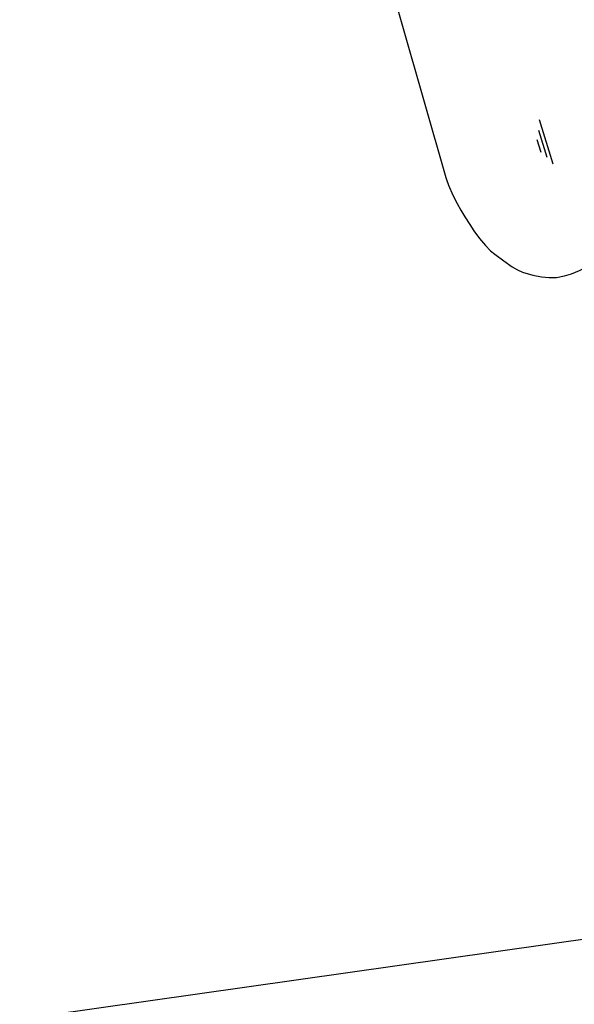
# Model space of a CAD drawing. Extents: x 446577 to 447152, y 443659 to 444842.
# Tile 5 of 41: x 446771 to 446851, y 443853 to 443995. Entities that reach past the tile are written whole.
import ezdxf

# ---------------------------------------------------------------- set-up
doc = ezdxf.new("R2010")
doc.units = 0
doc.header["$LTSCALE"] = 2
doc.header["$MEASUREMENT"] = 0
doc.linetypes.add('AUSGEZOGEN', pattern=[0])
for name, color, linetype in [('FBR', 8, 'CONTINUOUS'), ('Planeinteilung', 6, 'CONTINUOUS'), ('RAHMEN', 250, 'AUSGEZOGEN'), ('RRB', 4, 'AUSGEZOGEN'), ('TEXTU', 4, 'CONTINUOUS')]:
    doc.layers.add(name, color=color, linetype=linetype)

# ---------------------------------------------------------------- blocks, each defined once
blk = doc.blocks.new('1135420')
at = {"layer": 'RAHMEN'}
blk.add_line((950, 5), (950, 415), dxfattribs=at)
blk = doc.blocks.new('WASSER2')
at = {"layer": 'TEXTU'}
for p, q in [((-3.34, 0.01), (3.36, 0.01)), ((-1.9, -0.54), (2.16, -0.54)), ((-0.7, -1.16), (1.24, -1.16))]:
    blk.add_line(p, q, dxfattribs=at)

msp = doc.modelspace()

# ---------------------------------------------------------------- linework, layer by layer
at = {"layer": 'FBR'}
msp.add_lwpolyline([(446857.66, 444029.43, 0.000136), (446871.48, 443989.56, 0.000951)], format="xyb", dxfattribs=at)
at = {"layer": 'RRB', "flags": 128}
msp.add_lwpolyline([(446814.93, 444044.43), (446814.02, 444043.74), (446812.5, 444041.81), (446812.5, 444041.81), (446812.39, 444041.51), (446812.41, 444041.21), (446812.78, 444039.86), (446812.78, 444039.86), (446812.78, 444039.86), (446812.78, 444039.86), (446812.78, 444039.86), (446822.54, 444005.69), (446822.54, 444005.69), (446832.12, 443972.18), (446832.2, 443971.91), (446832.2, 443971.91), (446832.49, 443971.09), (446833.13, 443969.66), (446833.73, 443968.47), (446834.27, 443967.49), (446834.84, 443966.54), (446835.56, 443965.41), (446836.16, 443964.52), (446836.98, 443963.41), (446837.8, 443962.41), (446838.56, 443961.64), (446839.15, 443961.13), (446840.45, 443960.16), (446841.68, 443959.32), (446842.44, 443958.88), (446843.17, 443958.57), (446844.64, 443958.14), (446845.89, 443957.89), (446846.94, 443957.78), (446848.07, 443957.8), (446849.2, 443958), (446850.23, 443958.32), (446851.38, 443958.8), (446852.5, 443959.39), (446853.41, 443959.97), (446854.01, 443960.48), (446855.05, 443961.55), (446856.46, 443963.44), (446857.55, 443965.61), (446858.34, 443967.93), (446858.87, 443970.27), (446859.31, 443973.27), (446859.48, 443975.13), (446859.59, 443978.07), (446859.57, 443979.72)], dxfattribs=at)

# ---------------------------------------------------------------- block references
at = {"layer": 'Planeinteilung', "linetype": 'Continuous', "rotation": 278.0670990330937}
msp.add_blockref('1135420', (446577.28, 444782.92), dxfattribs=at)
at = {"layer": 'RRB', "rotation": 287.2300879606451}
msp.add_blockref('WASSER2', (446846.55, 443977.37), dxfattribs=at)

doc.saveas('drawing.dxf')
